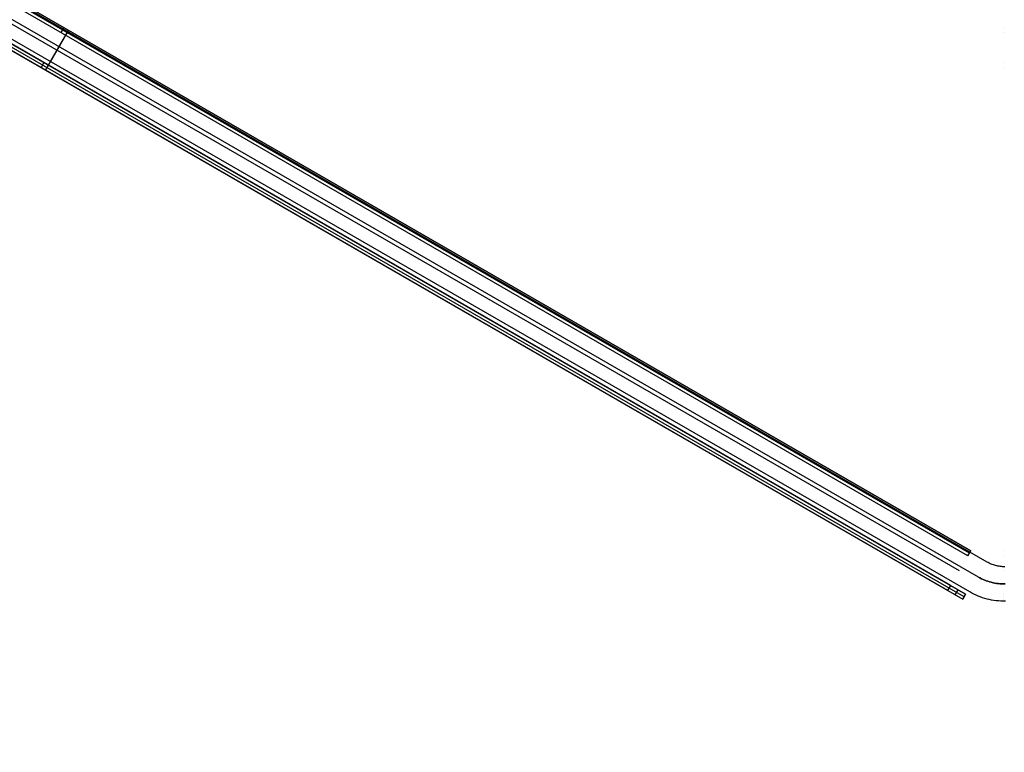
# Model space of a CAD drawing. Header units: millimetres. Extents: x -356 to 356, y -410 to 410.
# Tile 12 of 126: x -85 to 0, y -204 to -140. Entities that reach past the tile are written whole.
import ezdxf

# ---------------------------------------------------------------- set-up
doc = ezdxf.new("R2010")
doc.units = ezdxf.units.MM
doc.header["$MEASUREMENT"] = 0
doc.layers.add('1', color=7, linetype='Continuous')

msp = doc.modelspace()

# ---------------------------------------------------------------- linework, layer by layer
at = {"layer": '1', "color": 252, "extrusion": (-0.116707, -0.06831, 0.990814)}
for points in [[(-0.871, -455.333), (-0.871, -73.759)], [(0.129, -455.333), (0.129, -73.759)], [(0.129, -455.333), (0.129, -73.759)], [(1.129, -455.333), (1.129, -73.759)]]:
    msp.add_lwpolyline(points, dxfattribs=at)
at = {"layer": '1', "color": 252}
for points in [[(-1.412, -186.969), (-161.062, -94.796)], [(-3.07, -186.417), (-160.686, -95.417)], [(-3.07, -186.417), (-160.686, -95.417)], [(-3.07, -186.417), (-160.686, -95.417)], [(-2.945, -186.201), (-160.561, -95.201)], [(-160.436, -94.984), (-2.82, -185.984)], [(-160.436, -94.984), (-2.82, -185.984)], [(-2.82, -185.984), (-160.436, -94.984)], [(-2.162, -188.269), (-161.812, -96.095)], [(-2.162, -188.269), (-161.812, -96.095)], [(-3.396, -189.982), (-163.61, -97.482)], [(-3.271, -189.765), (-163.485, -97.265)], [(-163.485, -97.265), (-3.271, -189.765)], [(-2.912, -189.568), (-162.562, -97.394)], [(-3.82, -187.716), (-161.436, -96.716)], [(-3.82, -187.716), (-161.436, -96.716)], [(-163.735, -97.698), (-3.521, -190.198)], [(-163.735, -97.698), (-3.521, -190.198)], [(-4.57, -189.015), (-162.186, -98.015)], [(-4.82, -189.448), (-162.436, -98.448)], [(-81.878, -140.917), (-81.628, -140.484)], [(-83.378, -143.515), (-83.628, -143.948)], [(-3.07, -186.417), (-2.82, -185.984)], [(-3.07, -186.417), (-2.82, -185.984)], [(0.138, -187.371), (0.037, -187.371), (-0.064, -187.368), (-0.165, -187.361), (-0.266, -187.35), (-0.367, -187.337), (-0.467, -187.32), (-0.566, -187.299), (-0.664, -187.276), (-0.762, -187.249), (-0.859, -187.218), (-0.954, -187.185), (-1.049, -187.148), (-1.142, -187.108), (-1.234, -187.065), (-1.324, -187.019), (-1.412, -186.969)], [(-4.82, -189.448), (-4.57, -189.015)], [(0.164, -188.871), (0.012, -188.871), (-0.14, -188.866), (-0.292, -188.855), (-0.443, -188.84), (-0.594, -188.82), (-0.744, -188.794), (-0.893, -188.763), (-1.04, -188.728), (-1.187, -188.687), (-1.332, -188.642), (-1.475, -188.591), (-1.617, -188.536), (-1.757, -188.476), (-1.894, -188.412), (-2.029, -188.342), (-2.162, -188.269)], [(0.164, -188.871), (0.012, -188.871), (-0.14, -188.866), (-0.292, -188.855), (-0.443, -188.84), (-0.594, -188.82), (-0.744, -188.794), (-0.893, -188.763), (-1.04, -188.728), (-1.187, -188.687), (-1.332, -188.642), (-1.475, -188.591), (-1.617, -188.536), (-1.757, -188.476), (-1.894, -188.412), (-2.029, -188.342), (-2.162, -188.269)], [(-4.17, -189.823), (-3.92, -189.39)], [(-3.521, -190.198), (-3.271, -189.765)], [(-3.521, -190.198), (-3.271, -189.765)], [(-3.271, -189.765), (-3.521, -190.198)], [(0.189, -190.371), (-0.014, -190.371), (-0.216, -190.364), (-0.418, -190.35), (-0.62, -190.33), (-0.821, -190.302), (-1.021, -190.268), (-1.219, -190.227), (-1.416, -190.18), (-1.612, -190.126), (-1.805, -190.065), (-1.996, -189.998), (-2.185, -189.924), (-2.371, -189.844), (-2.555, -189.758), (-2.735, -189.666), (-2.912, -189.568)]]:
    msp.add_lwpolyline(points, dxfattribs=at)
at = {"layer": '1', "color": 252, "extrusion": (0.866025, -0.5, 0)}
for points in [[(-166.477, -455), (-166.476, -454.931), (-166.472, -454.862), (-166.466, -454.793), (-166.458, -454.725), (-166.447, -454.656), (-166.434, -454.589), (-166.419, -454.521), (-166.401, -454.455), (-166.381, -454.389), (-166.359, -454.323), (-166.335, -454.259), (-166.308, -454.195), (-166.279, -454.132), (-166.248, -454.071), (-166.215, -454.01), (-166.18, -453.951), (-166.142, -453.892), (-166.103, -453.836), (-166.062, -453.78), (-166.019, -453.726), (-165.974, -453.674), (-165.927, -453.623), (-165.879, -453.574), (-165.829, -453.526), (-165.777, -453.48), (-165.724, -453.436), (-165.669, -453.394), (-165.613, -453.354), (-165.556, -453.316), (-165.497, -453.28), (-165.437, -453.245), (-165.376, -453.213), (-165.314, -453.183), (-165.25, -453.156), (-165.186, -453.13), (-165.121, -453.107), (-165.056, -453.085), (-164.989, -453.067), (-164.922, -453.05), (-164.854, -453.036), (-164.786, -453.024), (-164.718, -453.015), (-164.649, -453.007), (-164.581, -453.003), (-164.512, -453), (-164.442, -453), (-164.373, -453.003), (-164.305, -453.007), (-164.236, -453.015), (-164.168, -453.024), (-164.1, -453.036), (-164.032, -453.05), (-163.965, -453.067), (-163.899, -453.085), (-163.833, -453.107), (-163.768, -453.13), (-163.704, -453.156), (-163.64, -453.183), (-163.578, -453.213), (-163.517, -453.245), (-163.457, -453.28), (-163.398, -453.316), (-163.341, -453.354), (-163.285, -453.394), (-163.23, -453.436), (-163.177, -453.48), (-163.125, -453.526), (-163.075, -453.574), (-163.027, -453.623), (-162.98, -453.674), (-162.935, -453.726), (-162.892, -453.78), (-162.851, -453.836), (-162.812, -453.892), (-162.774, -453.951), (-162.739, -454.01), (-162.706, -454.071), (-162.675, -454.132), (-162.646, -454.195), (-162.62, -454.259), (-162.595, -454.323), (-162.573, -454.389), (-162.553, -454.455), (-162.535, -454.521), (-162.52, -454.589), (-162.507, -454.656), (-162.496, -454.725), (-162.488, -454.793), (-162.482, -454.862), (-162.478, -454.931), (-162.477, -455)], [(-165.977, -455), (-165.976, -454.948), (-165.973, -454.897), (-165.969, -454.845), (-165.963, -454.794), (-165.955, -454.742), (-165.945, -454.692), (-165.933, -454.641), (-165.92, -454.591), (-165.905, -454.541), (-165.889, -454.492), (-165.87, -454.444), (-165.85, -454.396), (-165.828, -454.349), (-165.805, -454.303), (-165.78, -454.257), (-165.754, -454.213), (-165.726, -454.169), (-165.697, -454.127), (-165.666, -454.085), (-165.633, -454.045), (-165.6, -454.005), (-165.565, -453.967), (-165.528, -453.93), (-165.491, -453.895), (-165.452, -453.86), (-165.412, -453.827), (-165.371, -453.796), (-165.329, -453.766), (-165.286, -453.737), (-165.242, -453.71), (-165.197, -453.684), (-165.151, -453.66), (-165.104, -453.638), (-165.057, -453.617), (-165.009, -453.597), (-164.96, -453.58), (-164.911, -453.564), (-164.861, -453.55), (-164.811, -453.538), (-164.76, -453.527), (-164.709, -453.518), (-164.658, -453.511), (-164.606, -453.506), (-164.555, -453.502), (-164.503, -453.5), (-164.451, -453.5), (-164.399, -453.502), (-164.348, -453.506), (-164.296, -453.511), (-164.245, -453.518), (-164.194, -453.527), (-164.143, -453.538), (-164.093, -453.55), (-164.043, -453.564), (-163.994, -453.58), (-163.945, -453.597), (-163.897, -453.617), (-163.85, -453.638), (-163.803, -453.66), (-163.757, -453.684), (-163.712, -453.71), (-163.668, -453.737), (-163.625, -453.766), (-163.583, -453.796), (-163.542, -453.827), (-163.502, -453.86), (-163.463, -453.895), (-163.426, -453.93), (-163.389, -453.967), (-163.354, -454.005), (-163.321, -454.045), (-163.288, -454.085), (-163.257, -454.127), (-163.228, -454.169), (-163.2, -454.213), (-163.174, -454.257), (-163.149, -454.303), (-163.126, -454.349), (-163.104, -454.396), (-163.084, -454.444), (-163.066, -454.492), (-163.049, -454.541), (-163.034, -454.591), (-163.021, -454.641), (-163.009, -454.692), (-162.999, -454.742), (-162.991, -454.794), (-162.985, -454.845), (-162.981, -454.897), (-162.978, -454.948), (-162.977, -455)], [(-165.627, -455), (-165.626, -454.948), (-165.623, -454.896), (-165.618, -454.844), (-165.612, -454.792), (-165.604, -454.741), (-165.594, -454.69), (-165.582, -454.639), (-165.569, -454.589), (-165.554, -454.539), (-165.537, -454.49), (-165.518, -454.441), (-165.498, -454.393), (-165.476, -454.346), (-165.453, -454.299), (-165.428, -454.254), (-165.401, -454.209), (-165.373, -454.165), (-165.343, -454.123), (-165.312, -454.081), (-165.279, -454.04), (-165.245, -454.001), (-165.21, -453.963), (-165.173, -453.926), (-165.135, -453.89), (-165.096, -453.856), (-165.056, -453.823), (-165.015, -453.791), (-164.972, -453.761), (-164.929, -453.732), (-164.884, -453.705), (-164.839, -453.68), (-164.792, -453.656), (-164.745, -453.634), (-164.698, -453.613), (-164.649, -453.594), (-164.6, -453.577), (-164.55, -453.561), (-164.5, -453.547), (-164.449, -453.535), (-164.398, -453.525), (-164.347, -453.516), (-164.295, -453.51), (-164.244, -453.505), (-164.192, -453.501), (-164.14, -453.5), (-164.087, -453.501), (-164.035, -453.503), (-163.984, -453.507), (-163.932, -453.513), (-163.88, -453.52), (-163.829, -453.53), (-163.778, -453.541), (-163.728, -453.554), (-163.678, -453.569), (-163.628, -453.585), (-163.58, -453.603), (-163.532, -453.623), (-163.484, -453.645), (-163.437, -453.668), (-163.392, -453.692), (-163.347, -453.719), (-163.303, -453.747), (-163.26, -453.776), (-163.218, -453.807), (-163.177, -453.839), (-163.137, -453.873), (-163.099, -453.908), (-163.061, -453.944), (-163.025, -453.982), (-162.991, -454.02), (-162.957, -454.06), (-162.925, -454.102), (-162.895, -454.144), (-162.866, -454.187), (-162.838, -454.231), (-162.813, -454.276), (-162.788, -454.322), (-162.766, -454.369), (-162.744, -454.417), (-162.725, -454.465), (-162.707, -454.514), (-162.691, -454.564), (-162.677, -454.614), (-162.665, -454.664), (-162.654, -454.715), (-162.645, -454.767), (-162.638, -454.818), (-162.632, -454.87), (-162.629, -454.922), (-162.627, -454.974), (-162.627, -455.026), (-162.629, -455.078), (-162.632, -455.13), (-162.638, -455.182), (-162.645, -455.233), (-162.654, -455.285), (-162.665, -455.336), (-162.677, -455.386), (-162.691, -455.436), (-162.707, -455.486), (-162.725, -455.535), (-162.744, -455.583), (-162.766, -455.631), (-162.788, -455.678), (-162.813, -455.724), (-162.838, -455.769), (-162.866, -455.813), (-162.895, -455.856), (-162.925, -455.898), (-162.957, -455.94), (-162.991, -455.98), (-163.025, -456.018), (-163.061, -456.056), (-163.099, -456.092), (-163.137, -456.127), (-163.177, -456.161), (-163.218, -456.193), (-163.26, -456.224), (-163.303, -456.253), (-163.347, -456.281), (-163.392, -456.308), (-163.437, -456.332), (-163.484, -456.355), (-163.532, -456.377), (-163.58, -456.397), (-163.628, -456.415), (-163.678, -456.431), (-163.728, -456.446), (-163.778, -456.459), (-163.829, -456.47), (-163.88, -456.48), (-163.932, -456.487), (-163.984, -456.493), (-164.035, -456.497), (-164.087, -456.499), (-164.14, -456.5), (-164.192, -456.499), (-164.244, -456.495), (-164.295, -456.49), (-164.347, -456.484), (-164.398, -456.475), (-164.449, -456.465), (-164.5, -456.453), (-164.55, -456.439), (-164.6, -456.423), (-164.649, -456.406), (-164.698, -456.387), (-164.745, -456.366), (-164.792, -456.344), (-164.839, -456.32), (-164.884, -456.295), (-164.929, -456.268), (-164.972, -456.239), (-165.015, -456.209), (-165.056, -456.177), (-165.096, -456.144), (-165.135, -456.11), (-165.173, -456.074), (-165.21, -456.037), (-165.245, -455.999), (-165.279, -455.96), (-165.312, -455.919), (-165.343, -455.877), (-165.373, -455.835), (-165.401, -455.791), (-165.428, -455.746), (-165.453, -455.701), (-165.476, -455.654), (-165.498, -455.607), (-165.518, -455.559), (-165.537, -455.51), (-165.554, -455.461), (-165.569, -455.411), (-165.582, -455.361), (-165.594, -455.31), (-165.604, -455.259), (-165.612, -455.208), (-165.618, -455.156), (-165.623, -455.104), (-165.626, -455.052), (-165.627, -455)], [(-162.477, -455), (-162.478, -454.956), (-162.479, -454.911), (-162.482, -454.866), (-162.485, -454.82), (-162.49, -454.775), (-162.496, -454.729), (-162.502, -454.682), (-162.51, -454.636), (-162.52, -454.59), (-162.53, -454.543), (-162.541, -454.496), (-162.554, -454.45), (-162.568, -454.403), (-162.583, -454.357), (-162.6, -454.31), (-162.617, -454.264), (-162.636, -454.218), (-162.656, -454.172), (-162.678, -454.127), (-162.7, -454.081), (-162.724, -454.037), (-162.749, -453.992), (-162.776, -453.949), (-162.803, -453.906), (-162.832, -453.863), (-162.861, -453.821), (-162.892, -453.78), (-162.924, -453.739), (-162.957, -453.7), (-162.992, -453.661), (-163.027, -453.623), (-163.063, -453.586), (-163.1, -453.55), (-163.138, -453.515), (-163.177, -453.48), (-163.216, -453.447), (-163.257, -453.415), (-163.298, -453.384), (-163.34, -453.355), (-163.383, -453.326), (-163.426, -453.299), (-163.469, -453.272), (-163.514, -453.247), (-163.558, -453.223), (-163.604, -453.201), (-163.649, -453.179), (-163.695, -453.159), (-163.741, -453.14), (-163.787, -453.123), (-163.834, -453.106), (-163.88, -453.091), (-163.927, -453.077), (-163.973, -453.064), (-164.02, -453.053), (-164.067, -453.043), (-164.113, -453.033), (-164.159, -453.025), (-164.206, -453.018), (-164.252, -453.013), (-164.297, -453.008), (-164.343, -453.005), (-164.388, -453.002), (-164.433, -453), (-164.477, -453), (-164.521, -453), (-164.566, -453.002), (-164.611, -453.005), (-164.657, -453.008), (-164.702, -453.013), (-164.748, -453.018), (-164.795, -453.025), (-164.841, -453.033), (-164.887, -453.043), (-164.934, -453.053), (-164.981, -453.064), (-165.027, -453.077), (-165.074, -453.091), (-165.121, -453.106), (-165.167, -453.123), (-165.213, -453.14), (-165.259, -453.159), (-165.305, -453.179), (-165.351, -453.201), (-165.396, -453.223), (-165.44, -453.247), (-165.485, -453.272), (-165.528, -453.299), (-165.571, -453.326), (-165.614, -453.355), (-165.656, -453.384), (-165.697, -453.415), (-165.738, -453.447), (-165.777, -453.48), (-165.816, -453.515), (-165.854, -453.55), (-165.891, -453.586), (-165.927, -453.623), (-165.963, -453.661), (-165.997, -453.7), (-166.03, -453.739), (-166.062, -453.78), (-166.093, -453.821), (-166.122, -453.863), (-166.151, -453.906), (-166.178, -453.949), (-166.205, -453.992), (-166.23, -454.037), (-166.254, -454.081), (-166.276, -454.127), (-166.298, -454.172), (-166.318, -454.218), (-166.337, -454.264), (-166.354, -454.31), (-166.371, -454.357), (-166.386, -454.403), (-166.4, -454.45), (-166.413, -454.496), (-166.424, -454.543), (-166.434, -454.59), (-166.444, -454.636), (-166.452, -454.682), (-166.459, -454.729), (-166.464, -454.775), (-166.469, -454.82), (-166.473, -454.866), (-166.475, -454.911), (-166.477, -454.956), (-166.477, -455)], [(-165.977, -455), (-165.977, -454.967), (-165.976, -454.933), (-165.974, -454.899), (-165.971, -454.865), (-165.967, -454.831), (-165.963, -454.796), (-165.958, -454.762), (-165.952, -454.727), (-165.945, -454.692), (-165.937, -454.657), (-165.929, -454.622), (-165.919, -454.587), (-165.909, -454.552), (-165.897, -454.517), (-165.885, -454.483), (-165.872, -454.448), (-165.858, -454.413), (-165.842, -454.379), (-165.826, -454.345), (-165.809, -454.311), (-165.792, -454.278), (-165.773, -454.244), (-165.753, -454.212), (-165.733, -454.179), (-165.711, -454.147), (-165.689, -454.116), (-165.666, -454.085), (-165.642, -454.055), (-165.617, -454.025), (-165.591, -453.996), (-165.565, -453.967), (-165.538, -453.939), (-165.51, -453.912), (-165.481, -453.886), (-165.452, -453.86), (-165.422, -453.835), (-165.392, -453.811), (-165.361, -453.788), (-165.33, -453.766), (-165.298, -453.745), (-165.265, -453.724), (-165.233, -453.704), (-165.199, -453.685), (-165.166, -453.668), (-165.132, -453.651), (-165.098, -453.635), (-165.064, -453.619), (-165.029, -453.605), (-164.994, -453.592), (-164.96, -453.58), (-164.925, -453.568), (-164.89, -453.558), (-164.855, -453.548), (-164.82, -453.54), (-164.785, -453.532), (-164.75, -453.525), (-164.715, -453.519), (-164.681, -453.514), (-164.646, -453.51), (-164.612, -453.506), (-164.578, -453.503), (-164.544, -453.501), (-164.51, -453.5), (-164.477, -453.5), (-164.444, -453.5), (-164.41, -453.501), (-164.376, -453.503), (-164.342, -453.506), (-164.308, -453.51), (-164.273, -453.514), (-164.239, -453.519), (-164.204, -453.525), (-164.169, -453.532), (-164.134, -453.54), (-164.099, -453.548), (-164.064, -453.558), (-164.029, -453.568), (-163.994, -453.58), (-163.96, -453.592), (-163.925, -453.605), (-163.89, -453.619), (-163.856, -453.635), (-163.822, -453.651), (-163.788, -453.668), (-163.755, -453.685), (-163.721, -453.704), (-163.689, -453.724), (-163.656, -453.745), (-163.624, -453.766), (-163.593, -453.788), (-163.562, -453.811), (-163.532, -453.835), (-163.502, -453.86), (-163.473, -453.886), (-163.444, -453.912), (-163.416, -453.939), (-163.389, -453.967), (-163.363, -453.996), (-163.337, -454.025), (-163.312, -454.055), (-163.288, -454.085), (-163.265, -454.116), (-163.243, -454.147), (-163.222, -454.179), (-163.201, -454.212), (-163.181, -454.244), (-163.162, -454.278), (-163.145, -454.311), (-163.128, -454.345), (-163.112, -454.379), (-163.097, -454.413), (-163.082, -454.448), (-163.069, -454.483), (-163.057, -454.517), (-163.045, -454.552), (-163.035, -454.587), (-163.025, -454.622), (-163.017, -454.657), (-163.009, -454.692), (-163.002, -454.727), (-162.996, -454.762), (-162.991, -454.796), (-162.987, -454.831), (-162.983, -454.865), (-162.98, -454.899), (-162.979, -454.933), (-162.977, -454.967), (-162.977, -455)], [(-165.627, -455), (-165.626, -454.948), (-165.623, -454.897), (-165.618, -454.845), (-165.612, -454.794), (-165.604, -454.742), (-165.594, -454.692), (-165.583, -454.641), (-165.57, -454.591), (-165.555, -454.541), (-165.538, -454.492), (-165.52, -454.444), (-165.5, -454.396), (-165.478, -454.349), (-165.455, -454.303), (-165.43, -454.257), (-165.403, -454.213), (-165.376, -454.169), (-165.346, -454.127), (-165.315, -454.085), (-165.283, -454.045), (-165.249, -454.005), (-165.214, -453.967), (-165.178, -453.93), (-165.14, -453.895), (-165.102, -453.86), (-165.062, -453.827), (-165.021, -453.796), (-164.979, -453.766), (-164.936, -453.737), (-164.891, -453.71), (-164.846, -453.684), (-164.801, -453.66), (-164.754, -453.638), (-164.707, -453.617), (-164.658, -453.597), (-164.61, -453.58), (-164.56, -453.564), (-164.511, -453.55), (-164.46, -453.538), (-164.41, -453.527), (-164.359, -453.518), (-164.307, -453.511), (-164.256, -453.506), (-164.204, -453.502), (-164.152, -453.5), (-164.101, -453.5), (-164.049, -453.502), (-163.997, -453.506), (-163.946, -453.511), (-163.894, -453.518), (-163.843, -453.527), (-163.793, -453.538), (-163.742, -453.55), (-163.693, -453.564), (-163.643, -453.58), (-163.595, -453.597), (-163.547, -453.617), (-163.499, -453.638), (-163.452, -453.66), (-163.407, -453.684), (-163.362, -453.71), (-163.318, -453.737), (-163.274, -453.766), (-163.232, -453.796), (-163.191, -453.827), (-163.151, -453.86), (-163.113, -453.895), (-163.075, -453.93), (-163.039, -453.967), (-163.004, -454.005), (-162.97, -454.045), (-162.938, -454.085), (-162.907, -454.127), (-162.878, -454.169), (-162.85, -454.213), (-162.823, -454.257), (-162.798, -454.303), (-162.775, -454.349), (-162.753, -454.396), (-162.733, -454.444), (-162.715, -454.492), (-162.698, -454.541), (-162.683, -454.591), (-162.67, -454.641), (-162.659, -454.692), (-162.649, -454.742), (-162.641, -454.794), (-162.635, -454.845), (-162.63, -454.897), (-162.627, -454.948), (-162.627, -455)], [(-162.627, -455), (-162.627, -455.052), (-162.63, -455.103), (-162.635, -455.155), (-162.641, -455.206), (-162.649, -455.258), (-162.659, -455.308), (-162.67, -455.359), (-162.683, -455.409), (-162.698, -455.459), (-162.715, -455.508), (-162.733, -455.556), (-162.753, -455.604), (-162.775, -455.651), (-162.798, -455.697), (-162.823, -455.743), (-162.85, -455.787), (-162.878, -455.831), (-162.907, -455.873), (-162.938, -455.915), (-162.97, -455.955), (-163.004, -455.995), (-163.039, -456.033), (-163.075, -456.07), (-163.113, -456.105), (-163.151, -456.14), (-163.191, -456.173), (-163.232, -456.204), (-163.274, -456.234), (-163.318, -456.263), (-163.362, -456.29), (-163.407, -456.316), (-163.452, -456.34), (-163.499, -456.362), (-163.547, -456.383), (-163.595, -456.403), (-163.643, -456.42), (-163.693, -456.436), (-163.742, -456.45), (-163.793, -456.462), (-163.843, -456.473), (-163.894, -456.482), (-163.946, -456.489), (-163.997, -456.494), (-164.049, -456.498), (-164.101, -456.5), (-164.152, -456.5), (-164.204, -456.498), (-164.256, -456.494), (-164.307, -456.489), (-164.359, -456.482), (-164.41, -456.473), (-164.46, -456.462), (-164.511, -456.45), (-164.56, -456.436), (-164.61, -456.42), (-164.658, -456.403), (-164.707, -456.383), (-164.754, -456.362), (-164.801, -456.34), (-164.846, -456.316), (-164.891, -456.29), (-164.936, -456.263), (-164.979, -456.234), (-165.021, -456.204), (-165.062, -456.173), (-165.102, -456.14), (-165.14, -456.105), (-165.178, -456.07), (-165.214, -456.033), (-165.249, -455.995), (-165.283, -455.955), (-165.315, -455.915), (-165.346, -455.873), (-165.376, -455.831), (-165.403, -455.787), (-165.43, -455.743), (-165.455, -455.697), (-165.478, -455.651), (-165.5, -455.604), (-165.52, -455.556), (-165.538, -455.508), (-165.555, -455.459), (-165.57, -455.409), (-165.583, -455.359), (-165.594, -455.308), (-165.604, -455.258), (-165.612, -455.206), (-165.618, -455.155), (-165.623, -455.103), (-165.626, -455.052), (-165.627, -455)]]:
    msp.add_lwpolyline(points, dxfattribs=at)
at = {"layer": '1', "color": 252, "extrusion": (1, 0, 0)}
for points in [[(-140.917, -460), (-140.917, -455)], [(-140.484, -460), (-140.484, -455)], [(-143.515, -528.5), (-143.515, -455)], [(-143.948, -528.5), (-143.948, -455)], [(-186.417, -455), (-186.417, -460)], [(-185.984, -460), (-185.984, -455)], [(-187.716, -453), (-187.716, -453.5)], [(-189.765, -456.5), (-189.765, -528.5)], [(-190.198, -528.5), (-190.198, -456.5)], [(-189.982, -456.5), (-189.982, -528.5)]]:
    msp.add_lwpolyline(points, dxfattribs=at)
at = {"layer": '1', "color": 252, "extrusion": (0.231455, 0.935414, -0.267261)}
for points in [[(-42.405, -489.337), (-40.964, -487.78)], [(-42.267, -489.465), (-40.825, -487.908)], [(-40.895, -487.844), (-42.336, -489.401)]]:
    msp.add_lwpolyline(points, dxfattribs=at)
at = {"layer": '1', "color": 80}
msp.add_lwpolyline([(-2.162, -188.269), (-2.029, -188.342), (-1.894, -188.412), (-1.757, -188.476), (-1.617, -188.536), (-1.475, -188.591), (-1.332, -188.642), (-1.187, -188.687), (-1.04, -188.728), (-0.893, -188.763), (-0.744, -188.794), (-0.594, -188.82), (-0.443, -188.84), (-0.292, -188.855), (-0.14, -188.866), (0.012, -188.871), (0.164, -188.871)], dxfattribs=at)

doc.saveas('drawing.dxf')
